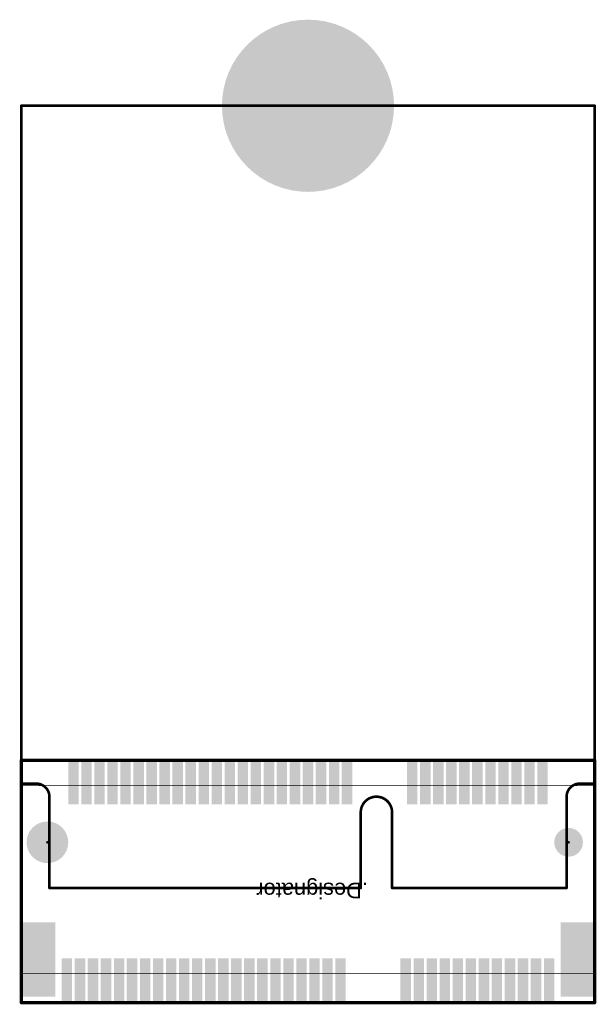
# Model space of a CAD drawing. Header units: inches. Extents: x -0.44 to 0.44, y -0.18 to 1.31.
import ezdxf

# ---------------------------------------------------------------- set-up
doc = ezdxf.new("R2010")
doc.units = ezdxf.units.IN
doc.header["$MEASUREMENT"] = 0
for name, color, linetype in [('Bottom Layer', 5, 'Continuous'), ('Bottom Solder', 6, 'Continuous'), ('Multi-Layer', 9, 'Continuous'), ('Pad Holes', 156, 'Continuous'), ('Top Layer', 1, 'Continuous'), ('Top Overlay', 2, 'Continuous'), ('Top Paste', 8, 'Continuous'), ('Top Solder', 216, 'Continuous'), ('Top Top Assembly-Bottom Assembly', 56, 'Continuous')]:
    doc.layers.add(name, color=color, linetype=linetype)
doc.styles.add('Arial', font='txt', dxfattribs={"height": 0.2})

msp = doc.modelspace()

# ---------------------------------------------------------------- hatches: boundary and pattern name
at = {"layer": 'Bottom Layer'}
h = msp.add_hatch(color=5, dxfattribs=at)
edge = h.paths.add_edge_path()
edge.add_arc((0, 1.1811), 0.128, 0, 360)
at = {"layer": 'Bottom Solder'}
h = msp.add_hatch(color=6, dxfattribs=at)
edge = h.paths.add_edge_path()
edge.add_arc((0, 1.1811), 0.13, 0, 360)
h = msp.add_hatch(color=6, dxfattribs=at)
edge = h.paths.add_edge_path()
edge.add_arc((-0.3937, 0.0689), 0.002, 0, 360)
h = msp.add_hatch(color=6, dxfattribs=at)
edge = h.paths.add_edge_path()
edge.add_arc((0.3937, 0.0689), 0.002, 0, 360)
at = {"layer": 'Multi-Layer'}
h = msp.add_hatch(color=9, dxfattribs=at)
edge = h.paths.add_edge_path()
edge.add_arc((0, 1.1811), 0.128, 0, 360)
at = {"layer": 'Pad Holes'}
h = msp.add_hatch(color=7, dxfattribs=at)
edge = h.paths.add_edge_path()
edge.add_arc((0, 1.1811), 0.0551, 0, 360)
h = msp.add_hatch(color=7, dxfattribs=at)
edge = h.paths.add_edge_path()
edge.add_arc((-0.3937, 0.0689), 0.0315, 0, 360)
h = msp.add_hatch(color=7, dxfattribs=at)
edge = h.paths.add_edge_path()
edge.add_arc((0.3937, 0.0689), 0.0217, 0, 360)
at = {"layer": 'Top Layer'}
h = msp.add_hatch(color=1, dxfattribs=at)
edge = h.paths.add_edge_path()
edge.add_arc((0, 1.1811), 0.128, 0, 360)
for points in [[(-0.3602, 0.189), (-0.3484, 0.189), (-0.3484, 0.128), (-0.3602, 0.128)], [(-0.3406, 0.189), (-0.3287, 0.189), (-0.3287, 0.128), (-0.3406, 0.128)], [(-0.3209, 0.189), (-0.3091, 0.189), (-0.3091, 0.128), (-0.3209, 0.128)], [(-0.3012, 0.189), (-0.2894, 0.189), (-0.2894, 0.128), (-0.3012, 0.128)], [(-0.2815, 0.189), (-0.2697, 0.189), (-0.2697, 0.128), (-0.2815, 0.128)], [(-0.2618, 0.189), (-0.25, 0.189), (-0.25, 0.128), (-0.2618, 0.128)], [(-0.2421, 0.189), (-0.2303, 0.189), (-0.2303, 0.128), (-0.2421, 0.128)], [(-0.2224, 0.189), (-0.2106, 0.189), (-0.2106, 0.128), (-0.2224, 0.128)], [(-0.2028, 0.189), (-0.1909, 0.189), (-0.1909, 0.128), (-0.2028, 0.128)], [(-0.1831, 0.189), (-0.1713, 0.189), (-0.1713, 0.128), (-0.1831, 0.128)], [(-0.1634, 0.189), (-0.1516, 0.189), (-0.1516, 0.128), (-0.1634, 0.128)], [(-0.1437, 0.189), (-0.1319, 0.189), (-0.1319, 0.128), (-0.1437, 0.128)], [(-0.124, 0.189), (-0.1122, 0.189), (-0.1122, 0.128), (-0.124, 0.128)], [(-0.1043, 0.189), (-0.0925, 0.189), (-0.0925, 0.128), (-0.1043, 0.128)], [(-0.0846, 0.189), (-0.0728, 0.189), (-0.0728, 0.128), (-0.0846, 0.128)], [(-0.065, 0.189), (-0.0531, 0.189), (-0.0531, 0.128), (-0.065, 0.128)], [(-0.0453, 0.189), (-0.0335, 0.189), (-0.0335, 0.128), (-0.0453, 0.128)], [(-0.0256, 0.189), (-0.0138, 0.189), (-0.0138, 0.128), (-0.0256, 0.128)], [(-0.0059, 0.189), (0.0059, 0.189), (0.0059, 0.128), (-0.0059, 0.128)], [(0.0138, 0.189), (0.0256, 0.189), (0.0256, 0.128), (0.0138, 0.128)], [(0.0335, 0.189), (0.0453, 0.189), (0.0453, 0.128), (0.0335, 0.128)], [(0.0531, 0.189), (0.065, 0.189), (0.065, 0.128), (0.0531, 0.128)], [(0.1516, 0.189), (0.1634, 0.189), (0.1634, 0.128), (0.1516, 0.128)], [(0.1713, 0.189), (0.1831, 0.189), (0.1831, 0.128), (0.1713, 0.128)], [(0.1909, 0.189), (0.2028, 0.189), (0.2028, 0.128), (0.1909, 0.128)], [(0.2106, 0.189), (0.2224, 0.189), (0.2224, 0.128), (0.2106, 0.128)], [(0.2303, 0.189), (0.2421, 0.189), (0.2421, 0.128), (0.2303, 0.128)], [(0.25, 0.189), (0.2618, 0.189), (0.2618, 0.128), (0.25, 0.128)], [(0.2697, 0.189), (0.2815, 0.189), (0.2815, 0.128), (0.2697, 0.128)], [(0.2894, 0.189), (0.3012, 0.189), (0.3012, 0.128), (0.2894, 0.128)], [(0.3091, 0.189), (0.3209, 0.189), (0.3209, 0.128), (0.3091, 0.128)], [(0.3287, 0.189), (0.3406, 0.189), (0.3406, 0.128), (0.3287, 0.128)], [(0.3484, 0.189), (0.3602, 0.189), (0.3602, 0.128), (0.3484, 0.128)], [(-0.3839, -0.1624), (-0.4311, -0.1624), (-0.4311, -0.0541), (-0.3839, -0.0541)], [(0.3839, -0.0541), (0.4311, -0.0541), (0.4311, -0.1624), (0.3839, -0.1624)], [(-0.3701, -0.1083), (-0.3583, -0.1083), (-0.3583, -0.1693), (-0.3701, -0.1693)], [(-0.3504, -0.1083), (-0.3386, -0.1083), (-0.3386, -0.1693), (-0.3504, -0.1693)], [(-0.3307, -0.1083), (-0.3189, -0.1083), (-0.3189, -0.1693), (-0.3307, -0.1693)], [(-0.311, -0.1083), (-0.2992, -0.1083), (-0.2992, -0.1693), (-0.311, -0.1693)], [(-0.2913, -0.1083), (-0.2795, -0.1083), (-0.2795, -0.1693), (-0.2913, -0.1693)], [(-0.2717, -0.1083), (-0.2598, -0.1083), (-0.2598, -0.1693), (-0.2717, -0.1693)], [(-0.252, -0.1083), (-0.2402, -0.1083), (-0.2402, -0.1693), (-0.252, -0.1693)], [(-0.2323, -0.1083), (-0.2205, -0.1083), (-0.2205, -0.1693), (-0.2323, -0.1693)], [(-0.2126, -0.1083), (-0.2008, -0.1083), (-0.2008, -0.1693), (-0.2126, -0.1693)], [(-0.1929, -0.1083), (-0.1811, -0.1083), (-0.1811, -0.1693), (-0.1929, -0.1693)], [(-0.1732, -0.1083), (-0.1614, -0.1083), (-0.1614, -0.1693), (-0.1732, -0.1693)], [(-0.1535, -0.1083), (-0.1417, -0.1083), (-0.1417, -0.1693), (-0.1535, -0.1693)], [(-0.1339, -0.1083), (-0.122, -0.1083), (-0.122, -0.1693), (-0.1339, -0.1693)], [(-0.1142, -0.1083), (-0.1024, -0.1083), (-0.1024, -0.1693), (-0.1142, -0.1693)], [(-0.0945, -0.1083), (-0.0827, -0.1083), (-0.0827, -0.1693), (-0.0945, -0.1693)], [(-0.0748, -0.1083), (-0.063, -0.1083), (-0.063, -0.1693), (-0.0748, -0.1693)], [(-0.0551, -0.1083), (-0.0433, -0.1083), (-0.0433, -0.1693), (-0.0551, -0.1693)], [(-0.0354, -0.1083), (-0.0236, -0.1083), (-0.0236, -0.1693), (-0.0354, -0.1693)], [(-0.0157, -0.1083), (-0.0039, -0.1083), (-0.0039, -0.1693), (-0.0157, -0.1693)], [(0.0039, -0.1083), (0.0157, -0.1083), (0.0157, -0.1693), (0.0039, -0.1693)], [(0.0236, -0.1083), (0.0354, -0.1083), (0.0354, -0.1693), (0.0236, -0.1693)], [(0.0433, -0.1083), (0.0551, -0.1083), (0.0551, -0.1693), (0.0433, -0.1693)], [(0.1417, -0.1083), (0.1535, -0.1083), (0.1535, -0.1693), (0.1417, -0.1693)], [(0.1614, -0.1083), (0.1732, -0.1083), (0.1732, -0.1693), (0.1614, -0.1693)], [(0.1811, -0.1083), (0.1929, -0.1083), (0.1929, -0.1693), (0.1811, -0.1693)], [(0.2008, -0.1083), (0.2126, -0.1083), (0.2126, -0.1693), (0.2008, -0.1693)], [(0.2205, -0.1083), (0.2323, -0.1083), (0.2323, -0.1693), (0.2205, -0.1693)], [(0.2402, -0.1083), (0.252, -0.1083), (0.252, -0.1693), (0.2402, -0.1693)], [(0.2598, -0.1083), (0.2717, -0.1083), (0.2717, -0.1693), (0.2598, -0.1693)], [(0.2795, -0.1083), (0.2913, -0.1083), (0.2913, -0.1693), (0.2795, -0.1693)], [(0.2992, -0.1083), (0.311, -0.1083), (0.311, -0.1693), (0.2992, -0.1693)], [(0.3189, -0.1083), (0.3307, -0.1083), (0.3307, -0.1693), (0.3189, -0.1693)], [(0.3386, -0.1083), (0.3504, -0.1083), (0.3504, -0.1693), (0.3386, -0.1693)], [(0.3583, -0.1083), (0.3701, -0.1083), (0.3701, -0.1693), (0.3583, -0.1693)]]:
    msp.add_hatch(color=1, dxfattribs=at).paths.add_polyline_path(points)
at = {"layer": 'Top Paste'}
for points in [[(-0.3602, 0.189), (-0.3484, 0.189), (-0.3484, 0.128), (-0.3602, 0.128)], [(-0.3406, 0.189), (-0.3287, 0.189), (-0.3287, 0.128), (-0.3406, 0.128)], [(-0.3209, 0.189), (-0.3091, 0.189), (-0.3091, 0.128), (-0.3209, 0.128)], [(-0.3012, 0.189), (-0.2894, 0.189), (-0.2894, 0.128), (-0.3012, 0.128)], [(-0.2815, 0.189), (-0.2697, 0.189), (-0.2697, 0.128), (-0.2815, 0.128)], [(-0.2618, 0.189), (-0.25, 0.189), (-0.25, 0.128), (-0.2618, 0.128)], [(-0.2421, 0.189), (-0.2303, 0.189), (-0.2303, 0.128), (-0.2421, 0.128)], [(-0.2224, 0.189), (-0.2106, 0.189), (-0.2106, 0.128), (-0.2224, 0.128)], [(-0.2028, 0.189), (-0.1909, 0.189), (-0.1909, 0.128), (-0.2028, 0.128)], [(-0.1831, 0.189), (-0.1713, 0.189), (-0.1713, 0.128), (-0.1831, 0.128)], [(-0.1634, 0.189), (-0.1516, 0.189), (-0.1516, 0.128), (-0.1634, 0.128)], [(-0.1437, 0.189), (-0.1319, 0.189), (-0.1319, 0.128), (-0.1437, 0.128)], [(-0.124, 0.189), (-0.1122, 0.189), (-0.1122, 0.128), (-0.124, 0.128)], [(-0.1043, 0.189), (-0.0925, 0.189), (-0.0925, 0.128), (-0.1043, 0.128)], [(-0.0846, 0.189), (-0.0728, 0.189), (-0.0728, 0.128), (-0.0846, 0.128)], [(-0.065, 0.189), (-0.0531, 0.189), (-0.0531, 0.128), (-0.065, 0.128)], [(-0.0453, 0.189), (-0.0335, 0.189), (-0.0335, 0.128), (-0.0453, 0.128)], [(-0.0256, 0.189), (-0.0138, 0.189), (-0.0138, 0.128), (-0.0256, 0.128)], [(-0.0059, 0.189), (0.0059, 0.189), (0.0059, 0.128), (-0.0059, 0.128)], [(0.0138, 0.189), (0.0256, 0.189), (0.0256, 0.128), (0.0138, 0.128)], [(0.0335, 0.189), (0.0453, 0.189), (0.0453, 0.128), (0.0335, 0.128)], [(0.0531, 0.189), (0.065, 0.189), (0.065, 0.128), (0.0531, 0.128)], [(0.1516, 0.189), (0.1634, 0.189), (0.1634, 0.128), (0.1516, 0.128)], [(0.1713, 0.189), (0.1831, 0.189), (0.1831, 0.128), (0.1713, 0.128)], [(0.1909, 0.189), (0.2028, 0.189), (0.2028, 0.128), (0.1909, 0.128)], [(0.2106, 0.189), (0.2224, 0.189), (0.2224, 0.128), (0.2106, 0.128)], [(0.2303, 0.189), (0.2421, 0.189), (0.2421, 0.128), (0.2303, 0.128)], [(0.25, 0.189), (0.2618, 0.189), (0.2618, 0.128), (0.25, 0.128)], [(0.2697, 0.189), (0.2815, 0.189), (0.2815, 0.128), (0.2697, 0.128)], [(0.2894, 0.189), (0.3012, 0.189), (0.3012, 0.128), (0.2894, 0.128)], [(0.3091, 0.189), (0.3209, 0.189), (0.3209, 0.128), (0.3091, 0.128)], [(0.3287, 0.189), (0.3406, 0.189), (0.3406, 0.128), (0.3287, 0.128)], [(0.3484, 0.189), (0.3602, 0.189), (0.3602, 0.128), (0.3484, 0.128)], [(-0.3839, -0.1624), (-0.4311, -0.1624), (-0.4311, -0.0541), (-0.3839, -0.0541)], [(0.3839, -0.0541), (0.4311, -0.0541), (0.4311, -0.1624), (0.3839, -0.1624)], [(-0.3701, -0.1083), (-0.3583, -0.1083), (-0.3583, -0.1693), (-0.3701, -0.1693)], [(-0.3504, -0.1083), (-0.3386, -0.1083), (-0.3386, -0.1693), (-0.3504, -0.1693)], [(-0.3307, -0.1083), (-0.3189, -0.1083), (-0.3189, -0.1693), (-0.3307, -0.1693)], [(-0.311, -0.1083), (-0.2992, -0.1083), (-0.2992, -0.1693), (-0.311, -0.1693)], [(-0.2913, -0.1083), (-0.2795, -0.1083), (-0.2795, -0.1693), (-0.2913, -0.1693)], [(-0.2717, -0.1083), (-0.2598, -0.1083), (-0.2598, -0.1693), (-0.2717, -0.1693)], [(-0.252, -0.1083), (-0.2402, -0.1083), (-0.2402, -0.1693), (-0.252, -0.1693)], [(-0.2323, -0.1083), (-0.2205, -0.1083), (-0.2205, -0.1693), (-0.2323, -0.1693)], [(-0.2126, -0.1083), (-0.2008, -0.1083), (-0.2008, -0.1693), (-0.2126, -0.1693)], [(-0.1929, -0.1083), (-0.1811, -0.1083), (-0.1811, -0.1693), (-0.1929, -0.1693)], [(-0.1732, -0.1083), (-0.1614, -0.1083), (-0.1614, -0.1693), (-0.1732, -0.1693)], [(-0.1535, -0.1083), (-0.1417, -0.1083), (-0.1417, -0.1693), (-0.1535, -0.1693)], [(-0.1339, -0.1083), (-0.122, -0.1083), (-0.122, -0.1693), (-0.1339, -0.1693)], [(-0.1142, -0.1083), (-0.1024, -0.1083), (-0.1024, -0.1693), (-0.1142, -0.1693)], [(-0.0945, -0.1083), (-0.0827, -0.1083), (-0.0827, -0.1693), (-0.0945, -0.1693)], [(-0.0748, -0.1083), (-0.063, -0.1083), (-0.063, -0.1693), (-0.0748, -0.1693)], [(-0.0551, -0.1083), (-0.0433, -0.1083), (-0.0433, -0.1693), (-0.0551, -0.1693)], [(-0.0354, -0.1083), (-0.0236, -0.1083), (-0.0236, -0.1693), (-0.0354, -0.1693)], [(-0.0157, -0.1083), (-0.0039, -0.1083), (-0.0039, -0.1693), (-0.0157, -0.1693)], [(0.0039, -0.1083), (0.0157, -0.1083), (0.0157, -0.1693), (0.0039, -0.1693)], [(0.0236, -0.1083), (0.0354, -0.1083), (0.0354, -0.1693), (0.0236, -0.1693)], [(0.0433, -0.1083), (0.0551, -0.1083), (0.0551, -0.1693), (0.0433, -0.1693)], [(0.1417, -0.1083), (0.1535, -0.1083), (0.1535, -0.1693), (0.1417, -0.1693)], [(0.1614, -0.1083), (0.1732, -0.1083), (0.1732, -0.1693), (0.1614, -0.1693)], [(0.1811, -0.1083), (0.1929, -0.1083), (0.1929, -0.1693), (0.1811, -0.1693)], [(0.2008, -0.1083), (0.2126, -0.1083), (0.2126, -0.1693), (0.2008, -0.1693)], [(0.2205, -0.1083), (0.2323, -0.1083), (0.2323, -0.1693), (0.2205, -0.1693)], [(0.2402, -0.1083), (0.252, -0.1083), (0.252, -0.1693), (0.2402, -0.1693)], [(0.2598, -0.1083), (0.2717, -0.1083), (0.2717, -0.1693), (0.2598, -0.1693)], [(0.2795, -0.1083), (0.2913, -0.1083), (0.2913, -0.1693), (0.2795, -0.1693)], [(0.2992, -0.1083), (0.311, -0.1083), (0.311, -0.1693), (0.2992, -0.1693)], [(0.3189, -0.1083), (0.3307, -0.1083), (0.3307, -0.1693), (0.3189, -0.1693)], [(0.3386, -0.1083), (0.3504, -0.1083), (0.3504, -0.1693), (0.3386, -0.1693)], [(0.3583, -0.1083), (0.3701, -0.1083), (0.3701, -0.1693), (0.3583, -0.1693)]]:
    msp.add_hatch(color=8, dxfattribs=at).paths.add_polyline_path(points)
at = {"layer": 'Top Solder'}
h = msp.add_hatch(color=216, dxfattribs=at)
edge = h.paths.add_edge_path()
edge.add_arc((0, 1.1811), 0.13, 0, 360)
for points in [[(-0.3622, 0.191), (-0.3464, 0.191), (-0.3464, 0.126), (-0.3622, 0.126)], [(-0.3426, 0.191), (-0.3267, 0.191), (-0.3267, 0.126), (-0.3426, 0.126)], [(-0.3229, 0.191), (-0.3071, 0.191), (-0.3071, 0.126), (-0.3229, 0.126)], [(-0.3032, 0.191), (-0.2874, 0.191), (-0.2874, 0.126), (-0.3032, 0.126)], [(-0.2835, 0.191), (-0.2677, 0.191), (-0.2677, 0.126), (-0.2835, 0.126)], [(-0.2638, 0.191), (-0.248, 0.191), (-0.248, 0.126), (-0.2638, 0.126)], [(-0.2441, 0.191), (-0.2283, 0.191), (-0.2283, 0.126), (-0.2441, 0.126)], [(-0.2244, 0.191), (-0.2086, 0.191), (-0.2086, 0.126), (-0.2244, 0.126)], [(-0.2048, 0.191), (-0.1889, 0.191), (-0.1889, 0.126), (-0.2048, 0.126)], [(-0.1851, 0.191), (-0.1693, 0.191), (-0.1693, 0.126), (-0.1851, 0.126)], [(-0.1654, 0.191), (-0.1496, 0.191), (-0.1496, 0.126), (-0.1654, 0.126)], [(-0.1457, 0.191), (-0.1299, 0.191), (-0.1299, 0.126), (-0.1457, 0.126)], [(-0.126, 0.191), (-0.1102, 0.191), (-0.1102, 0.126), (-0.126, 0.126)], [(-0.1063, 0.191), (-0.0905, 0.191), (-0.0905, 0.126), (-0.1063, 0.126)], [(-0.0866, 0.191), (-0.0708, 0.191), (-0.0708, 0.126), (-0.0866, 0.126)], [(-0.067, 0.191), (-0.0511, 0.191), (-0.0511, 0.126), (-0.067, 0.126)], [(-0.0473, 0.191), (-0.0315, 0.191), (-0.0315, 0.126), (-0.0473, 0.126)], [(-0.0276, 0.191), (-0.0118, 0.191), (-0.0118, 0.126), (-0.0276, 0.126)], [(-0.0079, 0.191), (0.0079, 0.191), (0.0079, 0.126), (-0.0079, 0.126)], [(0.0118, 0.191), (0.0276, 0.191), (0.0276, 0.126), (0.0118, 0.126)], [(0.0315, 0.191), (0.0473, 0.191), (0.0473, 0.126), (0.0315, 0.126)], [(0.0511, 0.191), (0.067, 0.191), (0.067, 0.126), (0.0511, 0.126)], [(0.1496, 0.191), (0.1654, 0.191), (0.1654, 0.126), (0.1496, 0.126)], [(0.1693, 0.191), (0.1851, 0.191), (0.1851, 0.126), (0.1693, 0.126)], [(0.1889, 0.191), (0.2048, 0.191), (0.2048, 0.126), (0.1889, 0.126)], [(0.2086, 0.191), (0.2244, 0.191), (0.2244, 0.126), (0.2086, 0.126)], [(0.2283, 0.191), (0.2441, 0.191), (0.2441, 0.126), (0.2283, 0.126)], [(0.248, 0.191), (0.2638, 0.191), (0.2638, 0.126), (0.248, 0.126)], [(0.2677, 0.191), (0.2835, 0.191), (0.2835, 0.126), (0.2677, 0.126)], [(0.2874, 0.191), (0.3032, 0.191), (0.3032, 0.126), (0.2874, 0.126)], [(0.3071, 0.191), (0.3229, 0.191), (0.3229, 0.126), (0.3071, 0.126)], [(0.3267, 0.191), (0.3426, 0.191), (0.3426, 0.126), (0.3267, 0.126)], [(0.3464, 0.191), (0.3622, 0.191), (0.3622, 0.126), (0.3464, 0.126)], [(-0.3819, -0.1644), (-0.4331, -0.1644), (-0.4331, -0.0521), (-0.3819, -0.0521)], [(0.3819, -0.0521), (0.4331, -0.0521), (0.4331, -0.1644), (0.3819, -0.1644)], [(-0.3721, -0.1063), (-0.3563, -0.1063), (-0.3563, -0.1713), (-0.3721, -0.1713)], [(-0.3524, -0.1063), (-0.3366, -0.1063), (-0.3366, -0.1713), (-0.3524, -0.1713)], [(-0.3327, -0.1063), (-0.3169, -0.1063), (-0.3169, -0.1713), (-0.3327, -0.1713)], [(-0.313, -0.1063), (-0.2972, -0.1063), (-0.2972, -0.1713), (-0.313, -0.1713)], [(-0.2933, -0.1063), (-0.2775, -0.1063), (-0.2775, -0.1713), (-0.2933, -0.1713)], [(-0.2737, -0.1063), (-0.2578, -0.1063), (-0.2578, -0.1713), (-0.2737, -0.1713)], [(-0.254, -0.1063), (-0.2382, -0.1063), (-0.2382, -0.1713), (-0.254, -0.1713)], [(-0.2343, -0.1063), (-0.2185, -0.1063), (-0.2185, -0.1713), (-0.2343, -0.1713)], [(-0.2146, -0.1063), (-0.1988, -0.1063), (-0.1988, -0.1713), (-0.2146, -0.1713)], [(-0.1949, -0.1063), (-0.1791, -0.1063), (-0.1791, -0.1713), (-0.1949, -0.1713)], [(-0.1752, -0.1063), (-0.1594, -0.1063), (-0.1594, -0.1713), (-0.1752, -0.1713)], [(-0.1555, -0.1063), (-0.1397, -0.1063), (-0.1397, -0.1713), (-0.1555, -0.1713)], [(-0.1359, -0.1063), (-0.12, -0.1063), (-0.12, -0.1713), (-0.1359, -0.1713)], [(-0.1162, -0.1063), (-0.1004, -0.1063), (-0.1004, -0.1713), (-0.1162, -0.1713)], [(-0.0965, -0.1063), (-0.0807, -0.1063), (-0.0807, -0.1713), (-0.0965, -0.1713)], [(-0.0768, -0.1063), (-0.061, -0.1063), (-0.061, -0.1713), (-0.0768, -0.1713)], [(-0.0571, -0.1063), (-0.0413, -0.1063), (-0.0413, -0.1713), (-0.0571, -0.1713)], [(-0.0374, -0.1063), (-0.0216, -0.1063), (-0.0216, -0.1713), (-0.0374, -0.1713)], [(-0.0177, -0.1063), (-0.0019, -0.1063), (-0.0019, -0.1713), (-0.0177, -0.1713)], [(0.0019, -0.1063), (0.0177, -0.1063), (0.0177, -0.1713), (0.0019, -0.1713)], [(0.0216, -0.1063), (0.0374, -0.1063), (0.0374, -0.1713), (0.0216, -0.1713)], [(0.0413, -0.1063), (0.0571, -0.1063), (0.0571, -0.1713), (0.0413, -0.1713)], [(0.1397, -0.1063), (0.1555, -0.1063), (0.1555, -0.1713), (0.1397, -0.1713)], [(0.1594, -0.1063), (0.1752, -0.1063), (0.1752, -0.1713), (0.1594, -0.1713)], [(0.1791, -0.1063), (0.1949, -0.1063), (0.1949, -0.1713), (0.1791, -0.1713)], [(0.1988, -0.1063), (0.2146, -0.1063), (0.2146, -0.1713), (0.1988, -0.1713)], [(0.2185, -0.1063), (0.2343, -0.1063), (0.2343, -0.1713), (0.2185, -0.1713)], [(0.2382, -0.1063), (0.254, -0.1063), (0.254, -0.1713), (0.2382, -0.1713)], [(0.2578, -0.1063), (0.2737, -0.1063), (0.2737, -0.1713), (0.2578, -0.1713)], [(0.2775, -0.1063), (0.2933, -0.1063), (0.2933, -0.1713), (0.2775, -0.1713)], [(0.2972, -0.1063), (0.313, -0.1063), (0.313, -0.1713), (0.2972, -0.1713)], [(0.3169, -0.1063), (0.3327, -0.1063), (0.3327, -0.1713), (0.3169, -0.1713)], [(0.3366, -0.1063), (0.3524, -0.1063), (0.3524, -0.1713), (0.3366, -0.1713)], [(0.3563, -0.1063), (0.3721, -0.1063), (0.3721, -0.1713), (0.3563, -0.1713)]]:
    msp.add_hatch(color=216, dxfattribs=at).paths.add_polyline_path(points)
h = msp.add_hatch(color=216, dxfattribs=at)
edge = h.paths.add_edge_path()
edge.add_arc((-0.3937, 0.0689), 0.002, 0, 360)
h = msp.add_hatch(color=216, dxfattribs=at)
edge = h.paths.add_edge_path()
edge.add_arc((0.3937, 0.0689), 0.002, 0, 360)

# ---------------------------------------------------------------- linework, layer by layer
at = {"layer": 'Top Overlay', "const_width": 0.005}
for points in [[(-0.4331, 0.1929), (0.4331, 0.1929)], [(-0.4331, -0.1732), (-0.4331, 0.1929)], [(0.4331, -0.1732), (0.4331, 0.1929)], [(-0.4331, -0.1732), (0.4331, -0.1732)]]:
    msp.add_lwpolyline(points, dxfattribs=at)
at = {"layer": 'Top Overlay', "const_width": 0.0025}
for points in [[(-0.4343, 0.1929, 1), (-0.4318, 0.1929, 1)], [(-0.4343, 0.1929, 1), (-0.4318, 0.1929, 1)], [(0.4318, 0.1929, 1), (0.4343, 0.1929, 1)], [(0.4318, 0.1929, 1), (0.4343, 0.1929, 1)], [(-0.4343, -0.1732, 1), (-0.4318, -0.1732, 1)], [(-0.4343, -0.1732, 1), (-0.4318, -0.1732, 1)], [(0.4318, -0.1732, 1), (0.4343, -0.1732, 1)], [(0.4318, -0.1732, 1), (0.4343, -0.1732, 1)]]:
    msp.add_lwpolyline(points, format="xyb", close=True, dxfattribs=at)
at = {"layer": 'Top Top Assembly-Bottom Assembly'}
for points, const_width in [([(-0.4331, 1.1811), (0.4331, 1.1811)], 0.004), ([(-0.4331, 0.1575), (-0.4331, 1.1811)], 0.004), ([(0.4331, 0.1575), (0.4331, 1.1811)], 0.004), ([(-0.4331, 0.1575), (-0.4104, 0.1575)], 0.004), ([(-0.4331, 0.1543), (0.4331, 0.1543)], 0.000984), ([(-0.4331, -0.1291), (-0.4331, 0.1543)], 0.000984), ([(0.4104, 0.1575), (0.4331, 0.1575)], 0.004), ([(0.4331, -0.1291), (0.4331, 0.1543)], 0.000984), ([(-0.3907, 0), (-0.3907, 0.1378)], 0.004), ([(0.3907, 0), (0.3907, 0.1378)], 0.004), ([(0.0797, 0), (0.0797, 0.1142)], 0.004), ([(0.127, 0), (0.127, 0.1142)], 0.004), ([(-0.3907, 0), (0.0797, 0)], 0.004), ([(0.127, 0), (0.2844, 0)], 0.004), ([(0.2844, 0), (0.3907, 0)], 0.004), ([(-0.4331, -0.1291), (0.4331, -0.1291)], 0.000984)]:
    msp.add_lwpolyline(points, dxfattribs=dict(at, const_width=const_width))
for points, const_width in [([(-0.4341, 1.1811, 1), (-0.4321, 1.1811, 1)], 0.002), ([(-0.4341, 1.1811, 1), (-0.4321, 1.1811, 1)], 0.002), ([(0.4321, 1.1811, 1), (0.4341, 1.1811, 1)], 0.002), ([(0.4321, 1.1811, 1), (0.4341, 1.1811, 1)], 0.002), ([(-0.4341, 0.1575, 1), (-0.4321, 0.1575, 1)], 0.002), ([(-0.4341, 0.1575, 1), (-0.4321, 0.1575, 1)], 0.002), ([(-0.4333, 0.1543, 1), (-0.4328, 0.1543, 1)], 0.000492), ([(-0.4333, 0.1543, 1), (-0.4328, 0.1543, 1)], 0.000492), ([(-0.4114, 0.1575, 1), (-0.4094, 0.1575, 1)], 0.002), ([(-0.4114, 0.1575, 1), (-0.4094, 0.1575, 1)], 0.002), ([(0.4094, 0.1575, 1), (0.4114, 0.1575, 1)], 0.002), ([(0.4094, 0.1575, 1), (0.4114, 0.1575, 1)], 0.002), ([(0.4321, 0.1575, 1), (0.4341, 0.1575, 1)], 0.002), ([(0.4321, 0.1575, 1), (0.4341, 0.1575, 1)], 0.002), ([(0.4328, 0.1543, 1), (0.4333, 0.1543, 1)], 0.000492), ([(0.4328, 0.1543, 1), (0.4333, 0.1543, 1)], 0.000492), ([(-0.3917, 0.1378, 1), (-0.3897, 0.1378, 1)], 0.002), ([(-0.3917, 0.1378, 1), (-0.3897, 0.1378, 1)], 0.002), ([(0.1023, 0.1378, 1), (0.1043, 0.1378, 1)], 0.002), ([(0.1023, 0.1378, 1), (0.1043, 0.1378, 1)], 0.002), ([(0.3897, 0.1378, 1), (0.3917, 0.1378, 1)], 0.002), ([(0.3897, 0.1378, 1), (0.3917, 0.1378, 1)], 0.002), ([(0.0787, 0.1142, 1), (0.0807, 0.1142, 1)], 0.002), ([(0.0787, 0.1142, 1), (0.0807, 0.1142, 1)], 0.002), ([(0.126, 0.1142, 1), (0.128, 0.1142, 1)], 0.002), ([(0.126, 0.1142, 1), (0.128, 0.1142, 1)], 0.002), ([(-0.3917, 0, 1), (-0.3897, 0, 1)], 0.002), ([(-0.3917, 0, 1), (-0.3897, 0, 1)], 0.002), ([(0.0787, 0, 1), (0.0807, 0, 1)], 0.002), ([(0.0787, 0, 1), (0.0807, 0, 1)], 0.002), ([(0.126, 0, 1), (0.128, 0, 1)], 0.002), ([(0.126, 0, 1), (0.128, 0, 1)], 0.002), ([(0.2834, 0, 1), (0.2854, 0, 1)], 0.002), ([(0.2834, 0, 1), (0.2854, 0, 1)], 0.002), ([(0.3897, 0, 1), (0.3917, 0, 1)], 0.002), ([(0.3897, 0, 1), (0.3917, 0, 1)], 0.002), ([(-0.4333, -0.1291, 1), (-0.4328, -0.1291, 1)], 0.000492), ([(-0.4333, -0.1291, 1), (-0.4328, -0.1291, 1)], 0.000492), ([(0.4328, -0.1291, 1), (0.4333, -0.1291, 1)], 0.000492), ([(0.4328, -0.1291, 1), (0.4333, -0.1291, 1)], 0.000492)]:
    msp.add_lwpolyline(points, format="xyb", close=True, dxfattribs=dict(at, const_width=const_width))
at = {"layer": 'Top Top Assembly-Bottom Assembly', "const_width": 0.004}
for points in [[(-0.4104, 0.1575, -0.414214), (-0.3907, 0.1378)], [(0.3907, 0.1378, -0.414214), (0.4104, 0.1575)], [(0.0797, 0.1142, -0.414214), (0.1033, 0.1378)], [(0.1033, 0.1378, -0.414214), (0.127, 0.1142)]]:
    msp.add_lwpolyline(points, format="xyb", dxfattribs=at)

# ---------------------------------------------------------------- texts
at = {"layer": 'Top Top Assembly-Bottom Assembly', "style": 'Arial'}
msp.add_text('.Designator', height=0.023622, rotation=180, dxfattribs=at).set_placement((0.0906, 0.0079))

doc.saveas('drawing.dxf')
